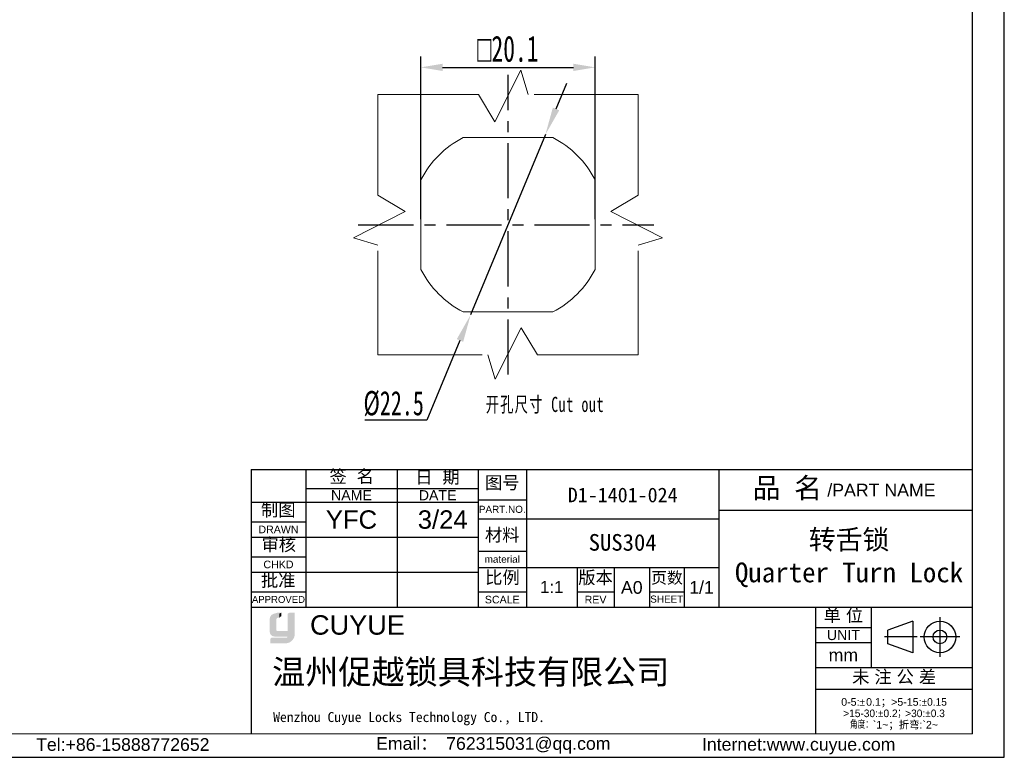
# Model space of a CAD drawing. Header units: inches. Extents: x 186244 to 186461, y 128592 to 128745.
# Tile 4 of 5: x 186348 to 186461, y 128592 to 128677. Entities that reach past the tile are written whole.
import ezdxf

# ---------------------------------------------------------------- set-up
doc = ezdxf.new("R2010")
doc.units = ezdxf.units.IN
doc.linetypes.add('ACAD_ISO02W100', pattern=[15, 12, -3])
doc.linetypes.add('CENTER', pattern=[10.159999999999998, 6.35, -1.27, 1.27, -1.27])
doc.layers.add('中心线层', color=1, linetype='CENTER')
for name, color, linetype, lineweight in [('实线层', 7, 'Continuous', 25), ('尺寸线层', 3, 'Continuous', 18), ('虚线层', 6, 'ACAD_ISO02W100', 18)]:
    doc.layers.add(name, color=color, linetype=linetype, lineweight=lineweight)
doc.styles.add('ARIAL', font='arial.ttf')
doc.styles.get("Standard").update_dxf_attribs({"font": 'arial.ttf'})
doc.styles.add('TEXTSTYLE_2', font='arial.ttf')
doc.styles.add('TEXTSTYLE_3', font='arial.ttf')
doc.styles.add('TEXTSTYLE_4', font='arial.ttf')
doc.styles.add('标准', font='txt', dxfattribs={"width": 0.667})
doc.dimstyles.new('对齐', dxfattribs={"dimtxt": 3, "dimasz": 2.5, "dimexe": 1.25, "dimexo": 0.625, "dimtad": 1, "dimdsep": 46, "dimtxsty": '标准', "dimcen": 2.5, "dimclrd": 3, "dimclre": 3, "dimclrt": 3, "dimadec": 0, "dimazin": 0, "dimtfac": 1, "dimtmove": 0, "dimatfit": 3, "dimfxl": 1, "dimarcsym": 0})
doc.dimstyles.new('标准', dxfattribs={"dimscale": 0.8, "dimtxt": 3.5, "dimasz": 4, "dimexe": 2, "dimexo": 0, "dimtad": 1, "dimdec": 1, "dimdsep": 46, "dimtxsty": '标准', "dimblk": '_CAXARROW', "dimcen": 0, "dimdle": 8, "dimazin": 2, "dimtfac": 0.707107, "dimtmove": 0, "dimatfit": 3, "dimfxl": 1, "dimtolj": 1, "dimarcsym": 1})

# ---------------------------------------------------------------- blocks, each defined once
blk = doc.blocks.new('_CAXARROW')
blk.add_hatch(color=0).paths.add_polyline_path([(0, 0), (-1, 0.125), (-1, -0.125)], flags=0)
blk = doc.blocks.new('*D9')
at = {"layer": 'Defpoints', "color": 0, "transparency": 16777216}
for p in [(186408.3477975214, 128663.5164162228), (186399.7206657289, 128642.7360746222)]:
    blk.add_point(p, dxfattribs=at)
at = {"layer": '尺寸线层', "color": 0, "linetype": 'Continuous', "lineweight": -2, "transparency": 16777216}
for p, q in [((186409.5747673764, 128666.4718425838), (186410.8017372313, 128669.4272689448)), ((186408.3477975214, 128663.5164162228), (186399.7206657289, 128642.7360746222)), ((186398.4936958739, 128639.7806482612), (186394.6791921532, 128630.592578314)), ((186394.6791921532, 128630.592578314), (186387.5100864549, 128630.592578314))]:
    blk.add_line(p, q, dxfattribs=at)
at = {"layer": '尺寸线层', "color": 0, "lineweight": -2, "transparency": 16777216, "xscale": 3.2, "yscale": 3.2, "zscale": 3.2}
for p, rotation in [((186408.3477975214, 128663.5164162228), 247.4538118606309), ((186399.7206657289, 128642.7360746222), 67.45381186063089)]:
    blk.add_blockref('_CAXARROW', p, dxfattribs=dict(at, rotation=rotation))
at = {"layer": '尺寸线层', "color": 0, "transparency": 16777216, "insert": (186390.8446393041, 128632.4925783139), "char_height": 2.8, "width": 12.85774782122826, "attachment_point": 5, "style": '标准'}
blk.add_mtext('\\A1;%%C22.5', dxfattribs=at)
blk = doc.blocks.new('*D19')
at = {"layer": 'Defpoints', "color": 0, "transparency": 16777216}
for p in [(186414.084231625, 128671.2685025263), (186393.9842316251, 128653.1430468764), (186414.084231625, 128653.1430468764)]:
    blk.add_point(p, dxfattribs=at)
at = {"layer": '尺寸线层', "color": 3, "linetype": 'Continuous', "lineweight": -2, "transparency": 16777216}
for p, q in [((186393.9842316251, 128653.7680468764), (186393.9842316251, 128672.5185025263)), ((186414.084231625, 128653.7680468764), (186414.084231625, 128672.5185025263)), ((186396.4842316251, 128671.2685025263), (186411.584231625, 128671.2685025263))]:
    blk.add_line(p, q, dxfattribs=at)
at = {"layer": '尺寸线层', "color": 3, "transparency": 16777216}
for points in [[(186396.4842316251, 128671.685169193), (186396.4842316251, 128670.8518358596), (186393.9842316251, 128671.2685025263)], [(186411.584231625, 128671.685169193), (186411.584231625, 128670.8518358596), (186414.084231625, 128671.2685025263)]]:
    blk.add_solid(points, dxfattribs=at)
at = {"layer": '尺寸线层', "color": 3, "transparency": 16777216, "insert": (186404.0342316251, 128673.3935025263), "char_height": 3, "attachment_point": 5, "style": '标准'}
blk.add_mtext('{\\Famgdt|c134;o}20.1', dxfattribs=at)

msp = doc.modelspace()

# ---------------------------------------------------------------- hatches: boundary and pattern name
at = {"layer": '实线层'}
h = msp.add_hatch(color=30, dxfattribs=at)
edge = h.paths.add_edge_path(flags=0)
edge.add_arc((186377.3688709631, 128607.6151619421), 0.2089236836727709, 103.89623382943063, 180.1196323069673, ccw=False)
edge.add_line((186377.3186949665, 128607.8179709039), (186377.6453585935, 128607.8179709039))
edge.add_line((186377.6453585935, 128607.8179709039), (186377.6453585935, 128608.264983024))
edge.add_line((186377.6453585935, 128608.264983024), (186376.9888719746, 128608.264983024))
edge.add_arc((186377.1945721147, 128607.6484448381), 0.6499475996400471, 108.4506221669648, 173.4013944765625)
edge.add_line((186376.5489300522, 128607.7231322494), (186376.5489300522, 128606.1445179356))
edge.add_arc((186377.1050712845, 128606.1963285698), 0.5585493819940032, 185.3223660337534, 272.7233690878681)
edge.add_line((186377.1316101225, 128605.6384100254), (186377.4816018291, 128605.6384100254))
edge.add_line((186377.4816018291, 128605.6384100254), (186377.4816018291, 128606.1445179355))
edge.add_line((186377.4816018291, 128606.1445179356), (186377.3240474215, 128606.1445179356))
edge.add_arc((186377.3109099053, 128606.2950338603), 0.151088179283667, 177.6597996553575, 274.98831874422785, ccw=False)
edge.add_line((186377.1599477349, 128606.3012032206), (186377.1599477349, 128607.6147257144))
h = msp.add_hatch(color=254, dxfattribs=at)
h.paths.add_polyline_path([(186377.4663376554, 128608.3979408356), (186376.9888719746, 128608.264983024), (186377.6453585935, 128608.264983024), (186377.8711398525, 128608.3979408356)], flags=0)
h.paths.add_polyline_path([(186378.6069530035, 128608.264983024), (186379.2465142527, 128608.264983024), (186379.4344749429, 128608.3979408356), (186378.842707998, 128608.3979408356)], flags=0)
h = msp.add_hatch(color=251, dxfattribs=at)
edge = h.paths.add_edge_path(flags=0)
edge.add_line((186377.310614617, 128606.3921009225), (186377.310614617, 128607.6147257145))
edge.add_arc((186377.5195378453, 128607.6151619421), 0.2089236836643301, 103.89623382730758, 180.1196323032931, ccw=False)
edge.add_line((186377.4693618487, 128607.8179709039), (186377.3186949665, 128607.8179709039))
edge.add_arc((186377.3688709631, 128607.6151619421), 0.2089236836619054, 103.8962338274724, 180.1196323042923)
edge.add_line((186377.1599477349, 128607.6147257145), (186377.1599477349, 128606.3012032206))
edge.add_arc((186377.3109099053, 128606.2950338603), 0.1510881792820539, 177.6597996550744, 274.9883187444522)
edge.add_line((186377.3240474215, 128606.1445179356), (186378.6069530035, 128606.1445179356))
edge.add_line((186378.6069530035, 128606.1445179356), (186378.6069530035, 128606.2717053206))
edge.add_line((186378.6069530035, 128606.2717053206), (186377.4070401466, 128606.2717053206))
edge.add_arc((186377.4293228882, 128606.3883633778), 0.1187670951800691, 178.1966309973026, 259.1862447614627, ccw=False)
msp.add_hatch(color=251, dxfattribs=at).paths.add_polyline_path([(186377.6453585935, 128607.8179709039), (186377.8711398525, 128607.9895255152), (186377.8711398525, 128608.3979408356), (186377.6453585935, 128608.264983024)], flags=0)
h = msp.add_hatch(color=251, dxfattribs=at)
edge = h.paths.add_edge_path(flags=0)
edge.add_line((186379.4344749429, 128608.3979408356), (186379.2465142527, 128608.264983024))
edge.add_line((186379.2465142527, 128608.264983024), (186379.2465142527, 128605.9211083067))
edge.add_arc((186378.1856914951, 128605.8797325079), 1.061629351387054, -71.74154242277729, 2.2336036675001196, ccw=False)
edge.add_arc((186378.3424034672, 128605.9497456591), 1.092446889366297, 279.2658368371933, 358.4978790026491)
edge.add_line((186379.4344749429, 128605.9211083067), (186379.4344749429, 128608.3979408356))
h = msp.add_hatch(color=251, dxfattribs=at)
edge = h.paths.add_edge_path(flags=0)
edge.add_line((186376.7540518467, 128605.5181428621), (186376.619573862, 128605.3701451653))
edge.add_line((186376.619573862, 128605.3701451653), (186378.2879622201, 128605.3701451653))
edge.add_arc((186378.2268370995, 128605.7666150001), 0.4011540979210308, 278.7644802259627, 323.8869948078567)
edge.add_line((186378.5509118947, 128605.5301829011), (186376.7540518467, 128605.5181428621))
at = {"layer": '尺寸线层'}
h = msp.add_hatch(color=179, dxfattribs=at)
edge = h.paths.add_edge_path(flags=0)
edge.add_line((186379.2465142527, 128608.264983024), (186378.6069530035, 128608.264983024))
edge.add_line((186378.6069530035, 128608.264983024), (186378.6069530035, 128606.1445179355))
edge.add_line((186378.6069530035, 128606.1445179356), (186377.4816018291, 128606.1445179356))
edge.add_line((186377.4816018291, 128606.1445179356), (186377.4816018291, 128605.6384100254))
edge.add_line((186377.4816018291, 128605.6384100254), (186378.6069530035, 128605.6384100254))
edge.add_arc((186378.2268370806, 128605.7666150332), 0.4011541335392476, 278.7644821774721, 341.3618445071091, ccw=False)
edge.add_line((186378.2879622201, 128605.3701451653), (186376.619573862, 128605.3701451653))
edge.add_line((186376.619573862, 128605.3701451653), (186376.619573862, 128604.857456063))
edge.add_line((186376.619573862, 128604.857456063), (186378.3238656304, 128604.857456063))
edge.add_arc((186378.3424034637, 128605.9497454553), 1.092446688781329, 269.0276957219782, 279.2658387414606)
edge.add_arc((186378.1856914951, 128605.8797325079), 1.061629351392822, 288.2584575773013, 362.2336036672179)
edge.add_line((186379.2465142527, 128605.9211083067), (186379.2465142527, 128608.264983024))

# ---------------------------------------------------------------- linework, layer by layer
at = {"color": 0, "linetype": 'Continuous'}
for p, q in [((186374.3956710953, 128624.8928822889), (186374.3956710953, 128609.2355652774)), ((186374.3957850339, 128624.8917840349), (186400.595428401, 128624.8917840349)), ((186374.3957850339, 128624.8917840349), (186374.3957850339, 128594.4185683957)), ((186380.7117704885, 128624.8917840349), (186380.7117704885, 128609.0433390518)), ((186391.2384129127, 128624.8917840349), (186391.2384129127, 128609.0433390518)), ((186400.5948837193, 128624.9053015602), (186428.3735234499, 128624.9053015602)), ((186400.5948837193, 128624.9053015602), (186400.5948837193, 128608.9983752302)), ((186400.595428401, 128624.8917840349), (186400.595428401, 128609.0433390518)), ((186406.1506116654, 128624.9053015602), (186406.1506116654, 128608.9983752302)), ((186425.1714788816, 128624.8923933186), (186457.6324955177, 128624.8923933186)), ((186428.3714742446, 128624.8923933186), (186428.3714742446, 128608.9854669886)), ((186428.3735234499, 128624.9053015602), (186428.3735234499, 128608.9983752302)), ((186400.5948837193, 128621.3964207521), (186406.1506116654, 128621.3964207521)), ((186428.3714742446, 128620.2138855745), (186457.6324955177, 128620.2138855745)), ((186400.5948837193, 128619.2326109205), (186428.3735234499, 128619.2326109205)), ((186400.5948837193, 128615.4898047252), (186406.1506116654, 128615.4898047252)), ((186400.5948837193, 128613.6184016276), (186428.3735234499, 128613.6184016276)), ((186411.9987463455, 128613.6184016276), (186411.9987463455, 128608.9983752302)), ((186416.267884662, 128613.6184016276), (186416.267884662, 128608.9983752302)), ((186420.3615789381, 128613.6184016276), (186420.3615789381, 128608.9983752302)), ((186424.3383105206, 128613.6184016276), (186424.3383105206, 128608.9983752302)), ((186400.5948837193, 128610.8112969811), (186406.1506116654, 128610.8112969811)), ((186411.9987463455, 128610.8112969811), (186416.267884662, 128610.8112969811)), ((186420.3615789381, 128610.8112969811), (186424.3383105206, 128610.8112969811)), ((186374.3957850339, 128609.0433390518), (186439.5033348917, 128609.0433390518)), ((186428.3714742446, 128608.9983752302), (186428.3735234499, 128608.9983752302)), ((186439.5033348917, 128609.0433390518), (186439.5033348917, 128594.4817409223)), ((186439.5033919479, 128609.038647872), (186457.6326094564, 128609.038647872)), ((186439.5033919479, 128609.038647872), (186439.5033919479, 128594.4185683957)), ((186445.9363400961, 128609.038647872), (186445.9363400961, 128602.0793676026)), ((186453.8567450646, 128607.8873527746), (186453.8567450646, 128603.3073089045)), ((186439.5033919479, 128606.6993939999), (186445.9363400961, 128606.6993939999)), ((186450.7244789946, 128607.4186181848), (186447.866801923, 128606.3837961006)), ((186450.7244789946, 128607.4186181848), (186450.7244789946, 128603.7760434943)), ((186451.2420461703, 128605.5973308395), (186447.4622875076, 128605.5973308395)), ((186447.866801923, 128604.8108655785), (186447.866801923, 128606.3837961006)), ((186456.1467669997, 128605.5973308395), (186451.5667231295, 128605.5973308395)), ((186439.5033919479, 128604.9449535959), (186445.9363400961, 128604.9449535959)), ((186450.7244789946, 128603.7760434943), (186447.866801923, 128604.8108655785)), ((186439.5033919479, 128602.0793676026), (186457.6326094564, 128602.0793676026)), ((186439.5033919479, 128599.5646696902), (186457.6326094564, 128599.5646696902))]:
    msp.add_line(p, q, dxfattribs=at)
at = {"linetype": 'Continuous'}
for p, q in [((186380.7117704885, 128622.7279742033), (186400.595428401, 128622.7279742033)), ((186374.3957850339, 128621.1489778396), (186400.595428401, 128621.1489778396)), ((186374.3957850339, 128618.8682053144), (186380.7117704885, 128618.8682053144)), ((186374.3957850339, 128617.1137649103), (186400.595428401, 128617.1137649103)), ((186374.3957850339, 128614.8329923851), (186380.7117704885, 128614.8329923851)), ((186374.3957850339, 128613.078551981), (186400.595428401, 128613.078551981)), ((186374.3957850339, 128610.7977794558), (186380.7117704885, 128610.7977794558))]:
    msp.add_line(p, q, dxfattribs=at)
at = {"linetype": 'Continuous', "lineweight": 13}
msp.add_line((186257.206678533, 128594.4185683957), (186457.6326094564, 128594.4185683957), dxfattribs=at)
at = {"color": 0, "linetype": 'Continuous'}
for radius in [1.82128734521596, 0.7864652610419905]:
    msp.add_circle((186453.8567450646, 128605.5973308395), radius, dxfattribs=at)
at = {"layer": '中心线层'}
for p, q in [((186404.0342316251, 128635.8571994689), (186404.0342316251, 128670.3952913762)), ((186386.7651856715, 128653.1262454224), (186420.8643941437, 128653.1262454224))]:
    msp.add_line(p, q, dxfattribs=at)
at = {"layer": '实线层'}
for p, q in [((186461.2876936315, 128591.7211793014), (186461.2876936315, 128745.234714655)), ((186457.6326094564, 128594.433147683), (186457.6326094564, 128741.5796304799)), ((186244.1756936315, 128591.7211793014), (186461.2876936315, 128591.7211793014))]:
    msp.add_line(p, q, dxfattribs=at)
at = {"layer": '虚线层'}
for p, q in [((186402.5223337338, 128665.0073663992), (186405.5285934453, 128670.9407737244)), ((186405.5285934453, 128670.9407737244), (186406.3756844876, 128668.1262454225)), ((186389.034231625, 128668.1262454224), (186400.6236428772, 128668.1262454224)), ((186389.0342316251, 128656.5368341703), (186389.0342316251, 128668.1262454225)), ((186400.6236428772, 128668.1262454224), (186402.5223337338, 128665.0073663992)), ((186419.0342316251, 128668.1262454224), (186406.3756844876, 128668.1262454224)), ((186419.0342316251, 128656.5368341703), (186419.0342316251, 128668.1262454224)), ((186398.8803495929, 128663.1762454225), (186409.1881136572, 128663.1762454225)), ((186393.9842316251, 128647.9723633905), (186393.9842316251, 128658.3137303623)), ((186414.084231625, 128647.9723633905), (186414.084231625, 128658.3137303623)), ((186389.0342316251, 128656.5368341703), (186392.1531106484, 128654.6381433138)), ((186419.034231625, 128656.5368341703), (186415.9153526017, 128654.6381433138)), ((186392.1531106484, 128654.6381433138), (186386.2197033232, 128651.6318836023)), ((186415.9153526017, 128654.6381433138), (186421.8487599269, 128651.6318836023)), ((186386.2197033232, 128651.6318836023), (186389.0342316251, 128650.78479256)), ((186421.8487599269, 128651.6318836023), (186419.034231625, 128650.78479256)), ((186389.0342316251, 128638.1262454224), (186389.0342316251, 128650.78479256)), ((186419.0342316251, 128638.1262454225), (186419.0342316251, 128650.78479256)), ((186398.8467466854, 128643.0762454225), (186409.188113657, 128643.0762454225)), ((186405.5461295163, 128641.2451244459), (186402.5398698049, 128635.3117171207)), ((186407.4448203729, 128638.1262454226), (186405.5461295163, 128641.2451244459)), ((186389.0342316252, 128638.1262454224), (186401.6927787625, 128638.1262454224)), ((186402.5398698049, 128635.3117171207), (186401.6927787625, 128638.1262454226)), ((186407.4448203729, 128638.1262454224), (186419.0342316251, 128638.1262454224))]:
    msp.add_line(p, q, dxfattribs=at)
for centre, radius, start, end in [((186404.034231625, 128653.1262454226), 11.29999999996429, 117.2660444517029, 152.7339555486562), ((186404.0342316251, 128653.1262454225), 11.30000000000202, 27.26604445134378, 62.73395554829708), ((186404.0342316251, 128653.1262454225), 11.2999999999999, 207.2660444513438, 242.7339555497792), ((186404.0342316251, 128653.1262454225), 11.29999999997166, 297.2660444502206, 332.7339555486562)]:
    msp.add_arc(centre, radius, start, end, dxfattribs=at)

# ---------------------------------------------------------------- texts
at = {"color": 0, "linetype": 'Continuous', "attachment_point": 2, "line_spacing_factor": 0.8999999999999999}
for s, insert, char_height, width, style in [('签  名', (186385.9993007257, 128624.8372724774), 1.462033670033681, 6.430663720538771, 'TEXTSTYLE_2'), ('日  期', (186395.9046546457, 128624.7615358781), 1.462033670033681, 6.430663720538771, 'TEXTSTYLE_2'), ('图号', (186403.3727476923, 128624.1217749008), 1.462033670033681, 4.283301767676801, 'TEXTSTYLE_2'), ('{\\fSimSun|b0|i0|c0|p34;品 名}', (186436.2500252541, 128623.9515213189), 2.33925387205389, 8.571172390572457, 'TEXTSTYLE_2'), ('/PART NAME', (186447.1133569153, 128623.2620859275), 1.462033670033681, 12.45174400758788, 'TEXTSTYLE_3'), ('PART.NO.', (186403.3727476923, 128620.7238852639), 0.8187388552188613, 5.390284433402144, 'TEXTSTYLE_3'), ('材料', (186403.3727476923, 128618.0922246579), 1.462033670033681, 4.283301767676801, 'TEXTSTYLE_2'), ('material', (186403.3727476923, 128614.963472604), 0.8187388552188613, 5.137662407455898, 'TEXTSTYLE_3'), ('比例', (186403.3970591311, 128613.1887917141), 1.462033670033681, 4.283301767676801, 'TEXTSTYLE_2'), ('版本', (186414.1333155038, 128613.179582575), 1.462033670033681, 4.283301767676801, 'TEXTSTYLE_2'), ('页数', (186422.3709316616, 128613.097074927), 1.345070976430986, 3.940637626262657, 'TEXTSTYLE_2'), ('A0', (186418.3147318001, 128612.0394052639), 1.462033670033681, 2.147361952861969, 'TEXTSTYLE_2'), ('1/1', (186426.3559169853, 128612.0394052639), 1.462033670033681, 3.221042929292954, 'TEXTSTYLE_2'), ('SCALE', (186403.3727476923, 128610.3434462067), 0.8772202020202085, 4.011081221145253, 'TEXTSTYLE_3'), ('REV', (186414.1333155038, 128610.3434462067), 0.8772202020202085, 1.902893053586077, 'TEXTSTYLE_4'), ('SHEET', (186422.3499447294, 128610.3726868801), 0.8187388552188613, 3.382920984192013, 'TEXTSTYLE_4'), ('单 位', (186442.719866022, 128608.8220422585), 1.462033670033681, 5.356982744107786, 'TEXTSTYLE_2'), ('UNIT', (186442.719866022, 128606.4069872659), 1.169626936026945, 3.804548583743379, 'TEXTSTYLE_3'), ('mm', (186442.719866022, 128604.2431774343), 1.462033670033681, 3.391483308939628, 'TEXTSTYLE_3'), ('未 注 公 差', (186448.5782031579, 128601.7263088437), 1.462033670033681, 11.78764646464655, 'TEXTSTYLE_2'), ('{\\C256;Email\\fSimSun|b0|i0|c0|p34;： \\farial|b0|i0|c0|p34;762315031@qq.com}', (186402.3371842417, 128594.0422356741), 1.45911543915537, 29.63509811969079, 'TEXTSTYLE_3'), ('{\\C256;Internet:www.cuyue.com}', (186437.5676066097, 128593.9467758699), 1.45911543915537, 43.25085773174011, 'TEXTSTYLE_3')]:
    msp.add_mtext(s, dxfattribs=dict(at, insert=insert, char_height=char_height, width=width, style=style))
at = {"linetype": 'Continuous', "attachment_point": 2, "line_spacing_factor": 0.8999999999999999}
for s, insert, char_height, width, style in [('NAME', (186385.9750917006, 128622.5232894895), 1.169626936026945, 4.708944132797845, 'TEXTSTYLE_3'), ('DATE', (186395.9169206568, 128622.5232894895), 1.169626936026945, 4.348055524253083, 'TEXTSTYLE_3'), ('制图', (186377.5351857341, 128620.9810629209), 1.462033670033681, 4.283301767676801, 'TEXTSTYLE_2'), ('DRAWN', (186377.5537777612, 128618.4295952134), 0.8772202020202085, 4.620896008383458, 'TEXTSTYLE_3'), ('审核', (186377.5869440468, 128616.9861212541), 1.462033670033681, 4.283301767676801, 'TEXTSTYLE_2'), ('CHKD', (186377.5537777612, 128614.3943822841), 0.8772202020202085, 3.466487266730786, 'TEXTSTYLE_3'), ('批准', (186377.5273707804, 128612.8538911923), 1.462033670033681, 4.283301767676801, 'TEXTSTYLE_2'), ('APPROVED', (186377.5537777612, 128610.3153083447), 0.7894981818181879, 6.116409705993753, 'TEXTSTYLE_3'), ('Tel:+86-15888772652', (186359.597966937, 128593.9247008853), 1.45911543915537, 20.71304950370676, 'TEXTSTYLE_3')]:
    msp.add_mtext(s, dxfattribs=dict(at, insert=insert, char_height=char_height, width=width, style=style))
at = {"color": 0, "lineweight": 13, "width": 37.03477096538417, "attachment_point": 5}
for s, insert, char_height in [('{\\fFangSong|b0|i0|c0|p34;\\C3;D1-1401-024}', (186417.261042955, 128621.9558087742), 1.693330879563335), ('{\\fFangSong|b0|i0|c0|p34;\\C3;SUS304}', (186417.261042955, 128616.4838335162), 1.919997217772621)]:
    msp.add_mtext(s, dxfattribs=dict(at, insert=insert, char_height=char_height))
at = {"color": 0, "insert": (186443.3785693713, 128614.6473555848), "char_height": 2.276220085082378, "width": 52.07200005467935, "attachment_point": 5, "style": 'ARIAL'}
msp.add_mtext('{\\fFangSong|b0|i0|c134|p34;转舌锁\\PQuarter Turn Lock}', dxfattribs=at)
at = {"color": 0, "insert": (186409.0746790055, 128611.3496136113), "char_height": 1.400750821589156, "width": 9.746891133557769, "attachment_point": 5}
msp.add_mtext('1:1', dxfattribs=at)
at = {"color": 7, "linetype": 'Continuous', "attachment_point": 1, "line_spacing_factor": 0.8999999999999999}
for s, insert, char_height, width, style in [('CUYUE', (186381.191295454, 128608.0992437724), 2.239996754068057, 24.96086122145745, 'TEXTSTYLE_2'), ('{\\fsimsun|b0|i0|c0|p34;\\C0;Wenzhou Cuyue Locks Technology Co., LTD.}', (186376.943930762, 128596.936407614), 1.151998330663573, 48.08343836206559, 'TEXTSTYLE_3')]:
    msp.add_mtext(s, dxfattribs=dict(at, insert=insert, char_height=char_height, width=width, style=style))
at = {"color": 0, "linetype": 'Continuous', "lineweight": 13, "insert": (186448.5680007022, 128598.5412461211), "char_height": 0.8754692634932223, "width": 17.79649062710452, "attachment_point": 2, "line_spacing_factor": 0.8999999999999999, "style": 'TEXTSTYLE_2'}
msp.add_mtext('0-5:{\\Fgdt,gbcbig.shx;`\\fsimsun|b0|i0|c0|p34;\\W0.16667; \\farial|b0|i0|c0|p34;\\W1;0.1\\fsimsun|b0|i0|c0|p34;；}>5-15:{\\Fgdt,gbcbig.shx;`0.15\\P>15-30:`0.2；>30:`0.3\\P角度：}`1~{\\fsimsun|b0|i0|c0|p34;；折弯}:`2~', dxfattribs=at)
at = {"layer": '尺寸线层', "insert": (186401.4663847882, 128633.2855905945), "char_height": 1.75, "width": 21.68990011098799, "attachment_point": 1, "line_spacing_factor": 1.150569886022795, "style": '标准'}
msp.add_mtext('{\\T1.1;开孔尺寸 Cut out}', dxfattribs=at)
at = {"layer": '尺寸线层', "char_height": 2.116663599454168, "width": 24.86612049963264, "attachment_point": 5}
for s, insert in [('YFC', (186385.9750917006, 128619.1192823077)), ('3/24', (186396.5017341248, 128619.1192823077))]:
    msp.add_mtext(s, dxfattribs=dict(at, insert=insert))
at = {"layer": '尺寸线层', "color": 6, "insert": (186376.823697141, 128602.9619253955), "char_height": 2.799995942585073, "width": 59.57283388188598, "attachment_point": 1}
msp.add_mtext('{\\C0;温州促越锁具科技有限公司}', dxfattribs=at)

# ---------------------------------------------------------------- dimensions: what is measured, and where the dimension line sits
at = {"layer": '尺寸线层'}
dim = msp.add_linear_dim(base=(186414.084231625, 128671.2685025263), p1=(186393.9842316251, 128653.1430468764), p2=(186414.084231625, 128653.1430468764), text='{\\Famgdt|c134;o}<>', dimstyle='对齐', override={"dimarcsym": 1}, dxfattribs=at)
dim.commit()
dim.dimension.update_dxf_attribs({"geometry": '*D19', "text_midpoint": (186404.0342316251, 128673.3935025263)})
dim = msp.add_diameter_dim_2p(p1=(186408.3477975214, 128663.5164162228), p2=(186399.7206657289, 128642.7360746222), dimstyle='标准', override={"dimtoh": 1, "dimpost": '%%C<>', "dimsah": 1, "dimatfit": 1}, dxfattribs=at)
dim.commit()
dim.dimension.update_dxf_attribs({"geometry": '*D9', "text_midpoint": (186390.8446393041, 128630.592578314), "dimtype": 163})

doc.saveas('drawing.dxf')
